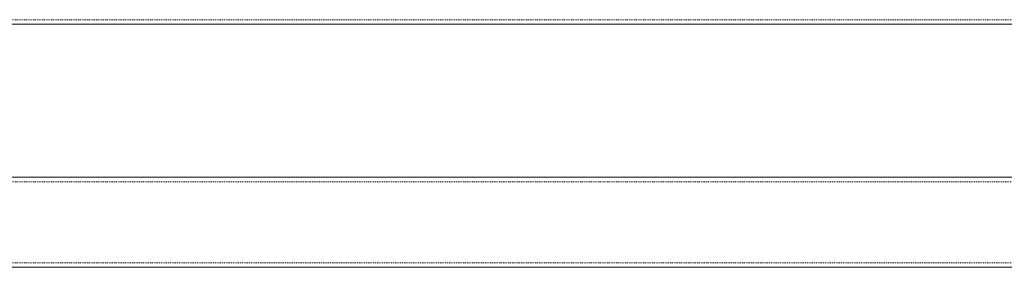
# Model space of a CAD drawing. Header units: centimetres. Extents: x 657501712 to 657529232, y 555122765 to 555182979.
# Tile 48 of 78: x 657505287 to 657505396, y 555124300 to 555124327. Entities that reach past the tile are written whole.
import ezdxf

# ---------------------------------------------------------------- set-up
doc = ezdxf.new("R2010")
doc.units = ezdxf.units.CM
doc.header["$LTSCALE"] = 0.1
doc.linetypes.add('ZKZOK_PW_06_00_300$0$HIDDEN', pattern=[0.375, 0.25, -0.125])
doc.layers.add('xrefs', color=7, linetype='Continuous')
doc.layers.add('ZKZOK_PW_06_00_300$0$S-BEAM', color=3, linetype='Continuous', lineweight=9)

# ---------------------------------------------------------------- blocks, each defined once
blk = doc.blocks.new('wer')
at = {"layer": 'ZKZOK_PW_06_00_300$0$S-BEAM', "color": 251, "linetype": 'ZKZOK_PW_06_00_300$0$HIDDEN'}
for p, q in [((-21317.7, 5305), (-25250, 5305)), ((-21317.7, 5125), (-25237.3, 5125)), ((-21317.7, 5035), (-25237.3, 5035))]:
    blk.add_line(p, q, dxfattribs=at)
at = {"layer": 'ZKZOK_PW_06_00_300$0$S-BEAM', "color": 251}
for p, q in [((-21317.7, 5300), (-25250, 5300)), ((-21317.7, 5130), (-25237.3, 5130)), ((-25237.3, 5030), (-21317.7, 5030))]:
    blk.add_line(p, q, dxfattribs=at)

msp = doc.modelspace()

# ---------------------------------------------------------------- block references
at = {"layer": 'xrefs', "xscale": 0.1, "yscale": 0.1, "zscale": 0.1}
msp.add_blockref('wer', (657507732.194, 555123796.721), dxfattribs=at)

doc.saveas('drawing.dxf')
